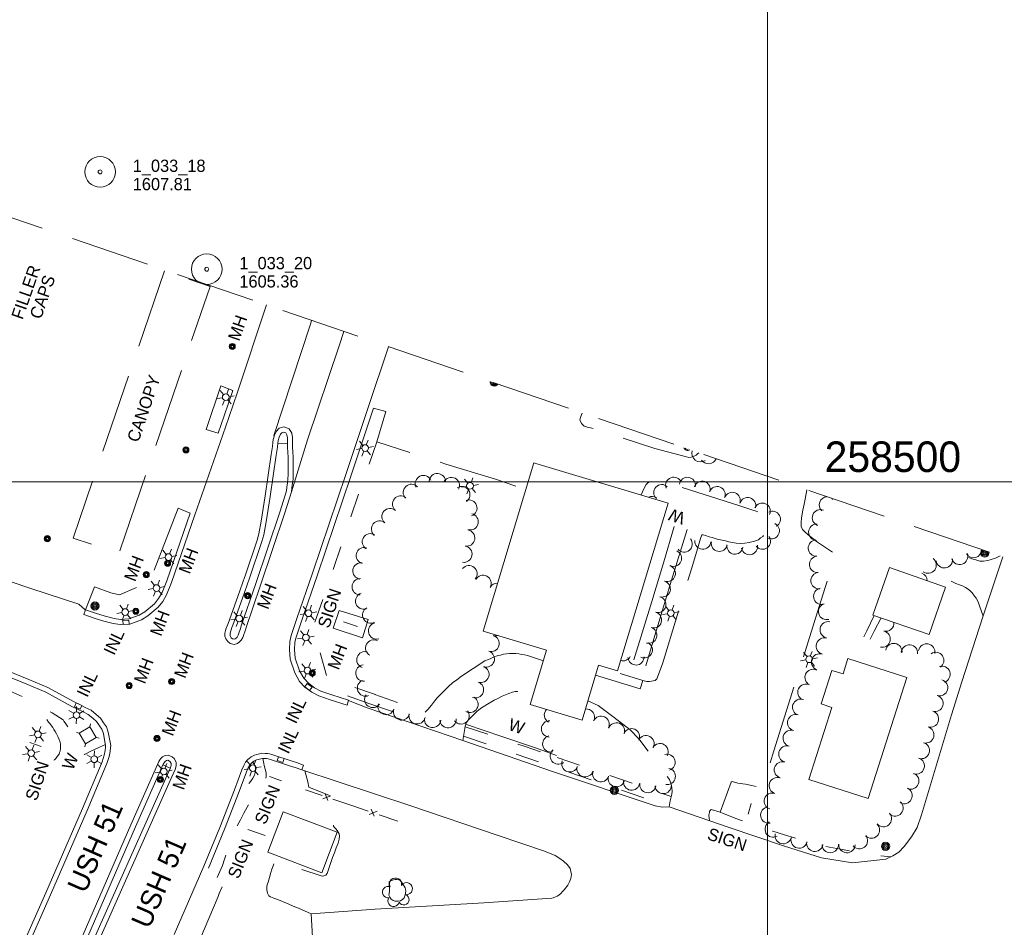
# Model space of a CAD drawing. Header units: feet. Extents: x 189601 to 191909, y 257500 to 259409.
# Tile 4 of 7: x 190633 to 191116, y 258281 to 258727. Entities that reach past the tile are written whole.
import ezdxf
from ezdxf.enums import TextEntityAlignment as Align

# ---------------------------------------------------------------- set-up
doc = ezdxf.new("R2010")
doc.units = ezdxf.units.FT
doc.header["$MEASUREMENT"] = 0
for name, pattern in [('DGN Style 3', [54.555911, 38.968508, -15.587403]), ('DGN Style 4', [62.388581, 31.174806, -15.587403, 0.038969, -15.587403]), ('DGN Style 5', [27.277956, 11.690552, -15.587403])]:
    doc.linetypes.add(name, pattern=pattern)
for name, color, linetype, lineweight in [('E_BLD_Name', 221, 'Continuous', 0), ('E_DRN_Grate', 151, 'Continuous', 0), ('E_DWY', 73, 'DGN Style 3', 0), ('E_LAND_Vegetation', 21, 'Continuous', 0), ('E_MAP_GridLines', 251, 'Continuous', 0), ('E_MAP_Limits', 21, 'DGN Style 3', 0), ('E_MAP_PassPoints', 40, 'Continuous', 0), ('E_MISCPROP', 40, 'Continuous', 0), ('E_MISCPROP_HvyDash', 54, 'DGN Style 3', 13), ('E_MISCPROP_HvyLine', 54, 'Continuous', 13), ('E_MISCPROP_Railing', 40, 'Continuous', 0), ('E_PATH_Sidewalk', 73, 'DGN Style 5', 0), ('E_RDWY', 40, 'Continuous', 13), ('E_RDWY_Name', 221, 'Continuous', 0), ('E_UTL_AboveGroundPipe', 40, 'DGN Style 4', 0)]:
    doc.layers.add(name, color=color, linetype=linetype, lineweight=lineweight)
doc.styles.add('Style-IGR_FONT_0', font='IGR_FONT_0.shx')
doc.styles.add('Style-IGR_FONT_1', font='IGR_FONT_1.shx')

# ---------------------------------------------------------------- blocks, each defined once
blk = doc.blocks.new('PP')
at = {"layer": 'E_MAP_PassPoints', "color": 40, "linetype": 'Continuous', "lineweight": 0}
for radius in [7.5, 0.96]:
    blk.add_circle((0, 0), radius, dxfattribs=at)
blk = doc.blocks.new('CANOPY')
at = {"layer": 'E_BLD_Name', "style": 'Style-IGR_FONT_0'}
blk.add_text('CANOPY', height=6, rotation=0.0001, dxfattribs=at).set_placement((2.65, -3.19))
blk = doc.blocks.new('MHO_1')
at = {"layer": 'E_DRN_Grate', "color": 20, "linetype": 'Continuous', "lineweight": 0}
for centre, radius in [((0.06, 0.01), 1.5), ((0.07, 0.01), 1.22), ((0.06, 0), 0.968), ((0.03, -0.01), 0.605)]:
    blk.add_circle(centre, radius, dxfattribs=at)
blk = doc.blocks.new('WAL_1')
at = {"layer": 'E_MISCPROP_Railing', "color": 40, "linetype": 'Continuous', "lineweight": 0, "style": 'Style-IGR_FONT_0'}
blk.add_text('W', height=6, rotation=0.0001, dxfattribs=at).set_placement((-2.27, -0.34), align=Align.MIDDLE_LEFT)
blk = doc.blocks.new('PED')
at = {"layer": 'E_UTL_AboveGroundPipe', "color": 101, "linetype": 'Continuous', "lineweight": 13}
for p, q in [((-3.12, 2.9), (-4.18, 3.96)), ((2.88, 2.9), (3.94, 3.96)), ((-4.18, -4.16), (-3.12, -3.1)), ((3.95, -4.16), (2.89, -3.1))]:
    blk.add_line(p, q, dxfattribs=at)
at = {"layer": 'E_UTL_AboveGroundPipe', "color": 101, "linetype": 'Continuous', "lineweight": 13, "flags": 128}
blk.add_lwpolyline([(-3.12, -3.1), (2.89, -3.1), (2.88, 2.9), (-3.12, 2.9)], close=True, dxfattribs=at)
blk = doc.blocks.new('POLE')
at = {"layer": 'E_MISCPROP', "color": 20, "linetype": 'Continuous', "lineweight": 0}
for centre, radius in [((-0.01, 0.02), 2.02), ((-0.01, 0.03), 1.52), ((0, -0.01), 1.01), ((0, 0), 0.502)]:
    blk.add_circle(centre, radius, dxfattribs=at)
blk = doc.blocks.new('LTP')
at = {"layer": 'E_MISCPROP', "color": 20, "linetype": 'Continuous', "lineweight": 0}
for p, q in [((-1.64, 0.07), (-4.24, 0.14)), ((-0.8, 1.43), (-2, 3.73)), ((0.9, 1.42), (2.27, 3.65)), ((-0.88, -1.42), (-2.24, -3.61)), ((0.76, -1.47), (2, -3.65)), ((1.64, -0.02), (4.16, -0.09))]:
    blk.add_line(p, q, dxfattribs=at)
blk.add_circle((0, 0), 1.64, dxfattribs=at)
blk = doc.blocks.new('MHO_2')
at = {"layer": 'E_DRN_Grate', "color": 20, "linetype": 'Continuous', "lineweight": 0}
for centre, radius in [((0.06, 0.01), 1.5), ((0.07, 0.01), 1.22), ((0.06, 0), 0.968), ((0.03, -0.01), 0.605)]:
    blk.add_circle(centre, radius, dxfattribs=at)
blk = doc.blocks.new('FILLER')
at = {"layer": 'E_DRN_Grate', "color": 20, "linetype": 'Continuous', "lineweight": 0, "style": 'Style-IGR_FONT_0'}
for s, p in [('FILLER', (-0.49, 4.42)), ('CAPS', (-0.05, -4.02))]:
    blk.add_text(s, height=6, rotation=0.0001, dxfattribs=at).set_placement(p, align=Align.MIDDLE_CENTER)
blk = doc.blocks.new('INLT')
at = {"layer": 'E_MISCPROP_Railing', "color": 40, "linetype": 'Continuous', "lineweight": 0, "flags": 128}
blk.add_lwpolyline([(3, -2), (3, 0), (0, 0), (0, -2), (3, -2)], dxfattribs=at)
blk = doc.blocks.new('INL_1')
at = {"layer": 'E_MISCPROP_Railing', "color": 40, "linetype": 'Continuous', "lineweight": 0, "style": 'Style-IGR_FONT_0'}
blk.add_text('INL', height=6, rotation=360, dxfattribs=at).set_placement((-5.74, -3.01))
blk = doc.blocks.new('WAL_3')
at = {"layer": 'E_MISCPROP_Railing', "color": 40, "linetype": 'Continuous', "lineweight": 0, "style": 'Style-IGR_FONT_0'}
blk.add_text('W', height=6, rotation=359.9999, dxfattribs=at).set_placement((-2.27, -0.34), align=Align.MIDDLE_LEFT)
blk = doc.blocks.new('SIGN_1')
at = {"layer": 'E_MISCPROP', "color": 20, "linetype": 'Continuous', "lineweight": 0, "style": 'Style-IGR_FONT_0'}
blk.add_text('SIGN', height=6, rotation=359.9999, dxfattribs=at).set_placement((-9.61, -0.01), align=Align.MIDDLE_LEFT)
blk = doc.blocks.new('SIGN_3')
at = {"layer": 'E_MISCPROP', "color": 20, "linetype": 'Continuous', "lineweight": 0, "style": 'Style-IGR_FONT_0'}
blk.add_text('SIGN', height=6, rotation=0.0001, dxfattribs=at).set_placement((-9.6, -0.01), align=Align.MIDDLE_LEFT)
blk = doc.blocks.new('TREE_3')
at = {"layer": 'E_LAND_Vegetation', "color": 93, "linetype": 'Continuous', "lineweight": 0}
for centre, radius, start, end in [((-1.47, 4.28), 2.78, 1.3947, 209.1676), ((3.57, 2.42), 2.97, 278.4238, 139.6576), ((-4.47, 0.2), 2.78, 78.0717, 279.0827), ((-2.01, -4.2), 2.61, 140.7798, 358.7124), ((3.46, -3.43), 2.97, 196.0746, 79.0479)]:
    blk.add_arc(centre, radius, start, end, dxfattribs=at)
blk = doc.blocks.new('LTP_3')
at = {"layer": 'E_MISCPROP', "color": 20, "linetype": 'Continuous', "lineweight": 0}
for p, q in [((-1.64, 0.07), (-4.24, 0.14)), ((-0.8, 1.43), (-2, 3.73)), ((0.9, 1.42), (2.27, 3.65)), ((-0.88, -1.42), (-2.24, -3.61)), ((0.76, -1.47), (2, -3.65)), ((1.64, -0.02), (4.16, -0.09))]:
    blk.add_line(p, q, dxfattribs=at)
blk.add_circle((0, 0), 1.64, dxfattribs=at)
blk = doc.blocks.new('SIGN_5')
at = {"layer": 'E_MISCPROP', "color": 20, "linetype": 'Continuous', "lineweight": 0, "style": 'Style-IGR_FONT_0'}
blk.add_text('SIGN', height=6, rotation=0.0001, dxfattribs=at).set_placement((-9.6, -0.01), align=Align.MIDDLE_LEFT)
blk = doc.blocks.new('LTP_4')
at = {"layer": 'E_MISCPROP', "color": 20, "linetype": 'Continuous', "lineweight": 0}
for p, q in [((-1.64, 0.07), (-4.24, 0.14)), ((-0.8, 1.43), (-2, 3.73)), ((0.9, 1.42), (2.27, 3.65)), ((-0.88, -1.42), (-2.24, -3.61)), ((0.76, -1.47), (2, -3.65)), ((1.64, -0.02), (4.16, -0.09))]:
    blk.add_line(p, q, dxfattribs=at)
blk.add_circle((0, 0), 1.64, dxfattribs=at)

msp = doc.modelspace()

# ---------------------------------------------------------------- linework, layer by layer
at = {"layer": 'E_DWY', "color": 51, "linetype": 'DGN Style 3', "lineweight": 0, "flags": 128}
for points in [[(190737.66, 258544.68), (190731.89, 258546.96), (190724.67, 258525.58), (190730.53, 258523.87)], [(190806.66, 258536.04), (190812.84, 258534.4), (190808.3, 258519.59), (190842.24, 258508.64), (190866.5, 258501.3), (190881.35, 258496.13)], [(190966.26, 258514.12), (190965.72, 258513.61), (190964.95, 258513.07), (190964.3, 258512.67), (190963.35, 258512.28), (190962.5, 258512.04), (190961.35, 258511.94), (190960.21, 258512.18), (190944.66, 258516.26), (190917.88, 258525.09), (190913.11, 258526.41), (190911.57, 258526.82), (190910.85, 258527), (190909.98, 258527.27), (190908.7, 258528.59), (190908, 258530.39), (190908.49, 258532.03), (190909.13, 258533.68)], [(190965.67, 258466.99), (190967.17, 258472.16), (190967.77, 258473.94), (190968.36, 258473.89), (190969.52, 258473.56), (190971.29, 258473), (190972.79, 258472.54), (190975.21, 258471.84), (190977.67, 258471.3), (190979.35, 258470.89), (190980.94, 258470.51), (190982.62, 258470.09), (190984.63, 258469.8), (190986.79, 258469.68), (190988.86, 258469.83), (190990.94, 258470.17), (190992.33, 258470.46), (190993.63, 258470.79), (190995.49, 258471.53), (190996.62, 258472.38), (190997.62, 258473.17), (190998.67, 258474.19), (190999.48, 258475.13), (191000.3, 258476.57), (191000.84, 258478.24), (191000.89, 258479.43), (191000.81, 258480.16), (191000.42, 258481.65), (190999.69, 258482.96), (190998.62, 258483.87), (190996.41, 258484.79), (190994.45, 258485.48), (190991.81, 258486.27), (190986.43, 258488.19), (190950.42, 258499.7), (190949.69, 258499.74), (190948.43, 258499.87), (190946.96, 258500.01), (190945.77, 258500.17), (190943.8, 258500.17), (190942.41, 258500), (190942.06, 258499.89), (190941.31, 258499.48), (190940.51, 258498.68), (190939.61, 258497.18), (190938.66, 258495.06), (190938.05, 258493.47)], [(190971.59, 258333.55), (190971.26, 258336.29), (190971.31, 258336.98), (190971.45, 258337.61), (190971.61, 258338.09), (190971.87, 258338.65), (190972.31, 258339.06), (190976.81, 258337.72), (190982.08, 258352.59), (190982.58, 258352.88), (190985.44, 258352.1), (190989.15, 258351.48), (190992.93, 258350.79), (190995.12, 258350.31), (190996.07, 258350.14), (190996.93, 258349.92), (190997.32, 258350.04), (190997.75, 258350.41), (190998.08, 258351.24), (191003.07, 258367.94), (191017, 258412.04), (191025.34, 258438.68), (191033.39, 258464.34), (191024.42, 258470.29), (191019.85, 258473.89), (191017.89, 258475.67), (191017.07, 258476.56), (191016.51, 258478.06), (191016.47, 258479.99), (191016.72, 258482.25), (191017.31, 258485.94), (191017.9, 258489.04), (191018.37, 258491.43), (191018.93, 258494.25), (191019.22, 258496)], [(190716.77, 258484.59), (190710.86, 258486.95), (190698.46, 258454.74), (190694.25, 258456.29), (190691.18, 258448.42), (190682.17, 258444.52), (190677.94, 258445.51), (190669.96, 258448.38), (190665.4, 258437.12)], [(190942.05, 258401.92), (190944.8, 258402.46), (190945.67, 258403.27), (190948.5, 258410.55), (190955.84, 258434.73), (190962.87, 258457.65), (190965.67, 258466.99)], [(191114.06, 258463.53), (191111.84, 258462.53), (191109.71, 258461.84), (191108.02, 258461.24), (191105.97, 258460.92), (191104.2, 258461.05), (191102.17, 258461.65), (191100.15, 258462.16), (191098.66, 258462.71)], [(191105.7, 258433.98), (191104.02, 258439.09), (191103.37, 258440.99), (191102.34, 258442.82), (191101.56, 258443.87), (191100.42, 258445.49), (191099.46, 258446.48), (191098.35, 258447.26), (191097.02, 258448.12), (191095.59, 258448.81), (191094.13, 258449.42), (191092.38, 258450.02), (191090.1, 258451.21)], [(190890.07, 258412.09), (190882.2, 258414.67), (190880.77, 258414.94), (190879.53, 258415.25), (190878.07, 258415.51), (190876.6, 258415.61), (190875.15, 258415.66), (190873.51, 258415.61), (190872.01, 258415.51), (190870.55, 258415.28), (190869.1, 258414.89), (190867.4, 258414.48), (190865.51, 258413.91), (190864.22, 258413.28), (190863.21, 258412.72), (190861.26, 258412.08)], [(190861.29, 258412.09), (190849.83, 258404.59), (190847.57, 258402.79), (190845.51, 258401.26), (190843.44, 258399.53), (190841.86, 258397.91), (190839.9, 258395.9), (190837.97, 258393.95), (190836.67, 258392.34), (190835.17, 258390.3), (190833.33, 258388.26), (190831.63, 258386.4), (190830.48, 258385.19), (190829.55, 258384.32), (190825.27, 258381.66)], [(190915.6, 258404.97), (190937.49, 258398.35), (190938.91, 258402.36), (190940.76, 258401.98), (190942.08, 258401.92)], [(190850.54, 258373), (190851.47, 258378.93), (190851.67, 258379.95), (190851.99, 258380.96), (190852.41, 258381.76), (190853.22, 258382.89), (190854.33, 258384.14), (190855.92, 258385.77), (190857.31, 258387.09), (190858.45, 258388.07), (190859.68, 258389), (190863.43, 258391.37), (190865.88, 258392.72), (190867.65, 258393.51), (190869.84, 258394.71), (190871.4, 258395.38), (190873.17, 258396.09), (190874.97, 258396.71), (190876.21, 258396.99), (190877.3, 258396.94), (190879.26, 258396.45), (190881.49, 258395.85), (190883.01, 258395.39), (190884.91, 258394.92)], [(190911.86, 258392.51), (190916.97, 258390.17), (190924.79, 258384.28), (190932.55, 258378.24), (190936.92, 258373.71), (190951.94, 258353.88), (190952.6, 258352.07), (190952.92, 258350.72), (190953.11, 258349.66), (190953.17, 258348.16), (190952.98, 258346.61), (190952.68, 258345.38), (190952.43, 258344.02), (190952.28, 258343.35), (190951.79, 258340.36)], [(190776.14, 258287.9), (190769.87, 258290.73), (190767.37, 258291.73), (190764.87, 258292.84), (190762.13, 258293.93), (190760.08, 258294.79), (190757.91, 258295.58), (190756.23, 258296.3), (190755.43, 258296.73), (190754.67, 258298.02), (190754.36, 258299.63), (190754.47, 258301.44), (190754.77, 258302.63), (190755.03, 258303.4), (190755.73, 258305.7), (190756.33, 258308.16), (190756.89, 258309.76), (190757.56, 258311.47), (190758.04, 258312.84), (190758.52, 258314.04), (190781.1, 258306.49), (190781.92, 258306.4), (190783.43, 258306.85), (190784.05, 258307.76), (190784.7, 258309.65), (190785.37, 258311.69), (190785.82, 258313.09), (190786.63, 258315.61), (190787.53, 258317.84), (190788.48, 258320.29), (190789.33, 258322.6), (190789.87, 258324.62), (190790.02, 258326.02), (190789.83, 258327.15), (190788.97, 258328.83), (190788.22, 258329.68), (190787.55, 258330.29), (190787.16, 258330.95), (190787.16, 258332.89), (190787.35, 258334.72), (190787.42, 258335.15), (190787.59, 258338.34), (190787.58, 258340.29), (190787.51, 258342.24), (190787.42, 258343.53), (190786.74, 258344.97), (190785.46, 258345.8), (190775.03, 258349.99), (190774.55, 258352.61), (190773.06, 258358.14)], [(190711.24, 258276.68), (190716.2, 258275.06), (190718.25, 258274.56), (190719.13, 258274.33), (190719.97, 258274.3), (190720.86, 258274.71), (190721.65, 258275.68), (190722.43, 258277.18), (190723.64, 258280.18), (190730.47, 258296.46), (190731.03, 258297.86), (190732.5, 258301.26), (190732.6, 258302.49), (190732.29, 258303.52), (190731.61, 258304.24), (190730.99, 258304.76), (190730.43, 258305.28), (190725.78, 258310.33)], [(190822.33, 258300.59), (190821.19, 258302.68), (190820.53, 258303.36), (190819.77, 258304.25), (190819.15, 258304.58), (190818.23, 258304.78), (190817.33, 258304.75), (190816.58, 258304.6), (190815.52, 258304.33), (190814.83, 258303.92), (190814.47, 258303.6), (190814.51, 258298.88)], [(190814.51, 258298.88), (190814.32, 258297.09), (190814.73, 258296.04), (190815.45, 258295.1), (190816.35, 258294.47), (190817.42, 258294.15), (190818.75, 258294.04), (190820.01, 258294.33), (190821.16, 258295.16), (190821.81, 258295.82), (190822.34, 258297.28), (190822.55, 258298.98), (190822.48, 258300.07), (190822.33, 258300.59)]]:
    msp.add_lwpolyline(points, dxfattribs=at)
at = {"layer": 'E_LAND_Vegetation', "color": 93, "linetype": 'Continuous', "lineweight": 0}
for centre, radius, start, end in [((190967.07, 258513.9), 4.17, 161.8707, 303.3092), ((190971.06, 258512.99), 4.17, 214.6284, 334.4425), ((190831.2, 258499.05), 4.02, 24.6508, 204.6355), ((190838.02, 258499.99), 4.02, 356.5943, 176.579), ((190844.88, 258498.08), 4.02, 332.8143, 152.7989), ((190953.97, 258498.25), 3.95, 21.2111, 201.1957), ((190960.71, 258498.2), 3.95, 352.5979, 172.5826), ((190825.32, 258494.73), 4.02, 43.2202, 223.2049), ((190850.03, 258493.62), 4.02, 303.8211, 123.8058), ((190948.13, 258494.63), 3.95, 47.3599, 227.3446), ((190967.94, 258496.28), 3.95, 341.4378, 161.4225), ((190975.28, 258493.66), 3.95, 338.653, 158.6377), ((190820.08, 258489.02), 4.02, 50.2419, 230.2266), ((190943.49, 258488.84), 3.95, 59.8854, 116.5872), ((190982.66, 258490.82), 3.95, 339.1517, 159.1364), ((190990.29, 258488.29), 3.95, 343.1631, 163.1477), ((191029.35, 258488.61), 4.02, 93.7991, 226.4922), ((190853.51, 258487.02), 4.02, 289.6424, 109.6271), ((190997.4, 258485.56), 3.95, 335.4728, 155.4575), ((191035.05, 258493.75), 4.02, 209.4164, 217.2712), ((191029.35, 258488.61), 4.02, 46.5076, 48.4056), ((190814.89, 258482.85), 4.02, 49.4436, 229.4283), ((190854.09, 258480.31), 4.02, 257.5126, 77.4973), ((191002.4, 258481.62), 3.95, 297.8003, 117.785), ((191025.96, 258482.27), 4.02, 68.427, 248.4117), ((190809.71, 258476.74), 4.02, 50.0202, 230.0049), ((191001.88, 258475.89), 3.95, 244.7557, 64.7404), ((191024.16, 258475.18), 4.02, 87.5177, 267.5024), ((190805.23, 258470.5), 4.02, 58.8859, 238.8706), ((190852.4, 258472.35), 4.02, 260.5743, 80.559), ((190997.52, 258470.76), 3.95, 216.7512, 36.7359), ((190851.07, 258464.43), 4.02, 260.3765, 80.3612), ((190959.14, 258469.35), 3.95, 219.799, 39.7836), ((190968.27, 258470.83), 3.95, 175.7803, 355.765), ((190976.35, 258469.69), 3.95, 168.2601, 348.2448), ((190984, 258468.36), 3.95, 171.7536, 351.7383), ((190991.14, 258468.12), 3.95, 191.4673, 11.452), ((191023.98, 258467.37), 4.02, 93.4482, 273.4329), ((190802.24, 258463.73), 4.02, 74.2128, 254.1975), ((190953.92, 258462.39), 3.95, 246.0108, 65.9955), ((191024.53, 258459.41), 4.02, 95.0393, 275.024), ((191094.18, 258463.36), 4.04, 198.8973, 18.882), ((191101.03, 258466.71), 4.04, 210.9265, 358.5205), ((190800.59, 258456.15), 4.02, 81.3295, 261.3142), ((190853.54, 258454.82), 4.02, 320.6267, 140.6114), ((190950.85, 258454.91), 3.95, 251.502, 71.4866), ((191078.74, 258459.05), 4.04, 233.3615, 53.3462), ((191086.72, 258461.67), 4.04, 187.544, 7.5286), ((190860.48, 258450.06), 4.02, 332.1766, 152.1613), ((191025.23, 258451.41), 4.02, 95.0393, 275.024), ((191074.3, 258451.32), 4.04, 0.965, 69.7793), ((190800.24, 258448.4), 4.02, 88.5836, 268.5683), ((190867.43, 258446.14), 4.02, 88.4285, 151.0806), ((190948.39, 258447.33), 3.95, 253.4909, 73.4756), ((190801.92, 258441.4), 4.02, 108.6837, 288.6683), ((191026.57, 258443.71), 4.02, 101.0436, 281.0283), ((190946.22, 258439.66), 3.95, 255.5211, 75.5058), ((191028.96, 258436.28), 4.02, 106.9402, 286.9249), ((190805.33, 258434.54), 4.02, 118.4211, 298.4058), ((190944.1, 258432.14), 3.95, 253.5573, 73.542), ((190808.26, 258426.75), 4.02, 104.885, 284.8697), ((191029.75, 258427.29), 4.02, 78.6185, 258.6032), ((191058.01, 258430.6), 4.02, 256.2681, 4.8298), ((190864.38, 258420.59), 4.02, 253.3132, 73.2978), ((190866.61, 258428.28), 4.02, 254.0102, 287.1966), ((190941.79, 258424.6), 3.95, 253.1998, 73.1844), ((191056.2, 258422.72), 4.02, 257.6805, 77.6652), ((190806.85, 258418.35), 4.02, 62.4943, 242.479), ((190939.6, 258417.42), 3.95, 242.5764, 62.5611), ((191027.88, 258419.31), 4.02, 74.015, 253.9997), ((191061.94, 258416.6), 4.02, 350.6521, 170.6368), ((191069.61, 258415.88), 4.02, 354.3004, 174.285), ((191078.05, 258416.42), 4.02, 348.8028, 168.7875), ((190802.5, 258412.56), 4.02, 71.233, 251.2177), ((190862.03, 258412.99), 4.02, 251.1214, 71.1061), ((191025.5, 258411.53), 4.02, 71.3211, 251.3058), ((191082.48, 258412.22), 4.02, 304.359, 124.3437), ((190802.03, 258406.05), 4.02, 94.8123, 274.797), ((190929.08, 258415.99), 3.95, 253.8602, 332.5346), ((190935.49, 258413.93), 3.95, 182.1239, 2.1085), ((190859.42, 258405.42), 4.02, 250.45, 70.4347), ((191022.34, 258403.9), 4.02, 65.0788, 245.0635), ((191085.53, 258405.46), 4.02, 288.4426, 108.4273), ((190802.83, 258398.73), 4.02, 112.156, 292.1407), ((190856.7, 258397.89), 4.02, 249.7168, 69.7015), ((191018.81, 258396.66), 4.02, 64.3103, 244.295), ((191084.43, 258398.88), 4.02, 253.8408, 73.8255), ((190806.4, 258393.14), 4.02, 145.7032, 325.6879), ((190812.93, 258389.64), 4.02, 161.4089, 341.3936), ((190854.01, 258390.71), 4.02, 239.9532, 59.9379), ((191016.27, 258389.29), 4.02, 70.952, 250.9367), ((191082.11, 258391.16), 4.02, 254.3968, 74.3815), ((190820.52, 258387.02), 4.02, 161.5406, 341.5253), ((190828.11, 258385.1), 4.02, 166.7259, 346.7106), ((190849.69, 258385.06), 4.02, 218.347, 38.3317), ((190894.5, 258385.44), 4.01, 136.1508, 239.9962), ((190911.12, 258384.45), 4.01, 332.9534, 96.9942), ((191013.79, 258381.73), 4.02, 73.0555, 253.0402), ((191079.91, 258383.49), 4.02, 252.8515, 72.8362), ((190835.7, 258383.34), 4.02, 173.433, 353.4176), ((190843.26, 258383.22), 4.02, 185.5417, 5.5264), ((190893.08, 258378.64), 4.01, 87.287, 267.2717), ((190918.38, 258380.89), 4.01, 334.5676, 154.5523), ((190925.9, 258377.65), 4.01, 339.2555, 159.2402), ((190933.26, 258374.81), 4.01, 335.4363, 155.421), ((191011.6, 258374.07), 4.02, 74.8978, 254.8825), ((191077.61, 258375.74), 4.02, 254.2404, 74.2251), ((190893.68, 258371.3), 4.01, 103.3215, 283.3062), ((190940.41, 258371.38), 4.01, 333.0104, 152.995), ((190947.26, 258367.47), 4.01, 329.2548, 149.2395), ((191075.39, 258368.05), 4.02, 253.3799, 73.3646), ((190897.38, 258365.31), 4.01, 128.4665, 308.4512), ((191009.48, 258366.3), 4.02, 74.5741, 254.5588), ((190903.03, 258361.54), 4.01, 159.0504, 339.0351), ((190950.71, 258362.25), 4.01, 286.5779, 106.5625), ((191007.31, 258358.56), 4.02, 74.3182, 254.3028), ((191072.93, 258360.49), 4.02, 251.0442, 71.0289), ((190910.53, 258359.1), 4.01, 162.7966, 342.7813), ((190918.21, 258356.63), 4.01, 161.4688, 341.4534), ((190950.82, 258355.36), 4.01, 258.6977, 78.6824), ((191070.24, 258353.08), 4.02, 247.1862, 67.1708), ((190925.81, 258354.2), 4.01, 162.7266, 342.7113), ((190933.33, 258352.61), 4.01, 171.8176, 351.8023), ((190941.31, 258351.35), 4.01, 170.203, 350.1877), ((191004.85, 258350.81), 4.02, 71.8184, 251.803), ((190948.83, 258350.88), 4.01, 183.0234, 3.0081), ((191002.36, 258343.18), 4.02, 72.0496, 252.0343), ((191066.92, 258345.91), 4.02, 243.5645, 63.5492), ((191062.51, 258339.87), 4.02, 229.769, 49.7537), ((191000.62, 258336.38), 4.02, 99.5201, 279.5048), ((191002.77, 258329.47), 4.02, 118.4971, 298.4818), ((191056.82, 258334.64), 4.02, 221.2441, 41.2288), ((191050.94, 258329.01), 4.02, 224.1811, 44.1658), ((191007.72, 258326.29), 4.02, 166.6545, 346.6391), ((191015.49, 258324.11), 4.02, 165.7209, 345.7055), ((191023.17, 258322.51), 4.02, 170.6713, 350.656), ((191045.08, 258323.79), 4.02, 219.382, 39.3667), ((191030.76, 258321.9), 4.02, 181.8581, 1.8428), ((191038.96, 258321.88), 4.02, 177.4601, 357.4448)]:
    msp.add_arc(centre, radius, start, end, dxfattribs=at)
at = {"layer": 'E_MAP_GridLines', "color": 161, "linetype": 'Continuous', "lineweight": 0}
for p, q in [((191000, 257500), (191000, 259000)), ((190000, 258500), (191500, 258500))]:
    msp.add_line(p, q, dxfattribs=at)
at = {"layer": 'E_MAP_Limits', "color": 73, "linetype": 'DGN Style 3', "lineweight": 0, "flags": 128}
msp.add_lwpolyline([(190400.94, 258707.65), (191426.21, 258356.67)], dxfattribs=at)
at = {"layer": 'E_MISCPROP', "color": 20, "linetype": 'Continuous', "lineweight": 0}
for p, q in [((190798.87, 258428.99), (190791.95, 258431.15)), ((190643.7, 258370.02), (190638.22, 258371.94)), ((190761.56, 258353.16), (190755.76, 258355.31)), ((190990.43, 258336.81), (190991.94, 258342.1)), ((190753.53, 258326.34), (190745.1, 258329.24))]:
    msp.add_line(p, q, dxfattribs=at)
for centre, radius in [((191106.57, 258464.97), 1.01), ((191106.56, 258464.98), 0.502)]:
    msp.add_circle(centre, radius, dxfattribs=at)
for centre, radius, start, end in [((190865.95, 258548.88), 2.02, 172.4643, 329.7405), ((190865.94, 258548.88), 1.52, 176.1679, 326.0368), ((190865.98, 258548.88), 1.01, 184.5237, 317.681), ((190865.97, 258548.88), 0.502, 214.7805, 287.4242), ((190960.8, 258517.35), 2.02, 200.651, 301.5538), ((190960.78, 258517.35), 1.52, 218.7036, 283.5012), ((191106.54, 258464.98), 2.02, 129.244, 12.9608), ((191106.53, 258464.98), 1.52, 116.4019, 25.8028)]:
    msp.add_arc(centre, radius, start, end, dxfattribs=at)
at = {"layer": 'E_MISCPROP_HvyDash', "color": 241, "linetype": 'DGN Style 3', "lineweight": 13, "flags": 128}
msp.add_lwpolyline([(190704.19, 258603.46), (190659.44, 258472.32), (190681.81, 258464.69), (190726.57, 258595.82)], close=True, dxfattribs=at)
at = {"layer": 'E_MISCPROP_HvyLine', "color": 241, "linetype": 'Continuous', "lineweight": 13, "flags": 128}
for points in [[(190886.36, 258508.99), (190951.21, 258489.52), (190926.45, 258407.08), (190917.08, 258409.89), (190909, 258383), (190883.62, 258390.62), (190891.63, 258417.28), (190860.48, 258426.64), (190885.31, 258509.31)], [(191087.33, 258448.26), (191059.79, 258457.84), (191051.68, 258434.53), (191079.22, 258424.95)], [(191068.38, 258403.85), (191049.31, 258344.53), (191020.24, 258353.87), (191031.6, 258389.21), (191026.23, 258390.93), (191031.51, 258407.37), (191037.01, 258405.61), (191039.44, 258413.15)], [(190762.45, 258338.03), (190788.95, 258327.92), (190781.37, 258308.07), (190754.88, 258318.19)]]:
    msp.add_lwpolyline(points, close=True, dxfattribs=at)
at = {"layer": 'E_MISCPROP_Railing', "color": 40, "linetype": 'Continuous', "lineweight": 0}
for p, q in [((190781.96, 258344.29), (190785.87, 258345.89)), ((190782.99, 258346.87), (190784.39, 258343.53)), ((190804.59, 258336.62), (190808.51, 258338.22)), ((190805.62, 258339.2), (190807.02, 258335.86))]:
    msp.add_line(p, q, dxfattribs=at)
at = {"layer": 'E_MISCPROP_Railing', "color": 40, "linetype": 'Continuous', "lineweight": 13, "flags": 128}
for points in [[(190954.26, 258478.07), (190949.13, 258460.66), (190943.21, 258441.19), (190934.49, 258412.5)], [(190960.55, 258476.5), (190952.85, 258451.71), (190944.26, 258422.84), (190940.34, 258409.67)], [(190801.34, 258423.36), (190787.01, 258428.16), (190789.96, 258436.77)], [(190789.96, 258436.77), (190804.07, 258432.33), (190801.34, 258423.36)], [(190646.56, 258383.24), (190647.35, 258382.01), (190647.92, 258381.27), (190648.75, 258380.2), (190649.39, 258379.3), (190650.02, 258378.37), (190650.62, 258377.32), (190651.24, 258376.22), (190651.92, 258374.88), (190652.63, 258373.42), (190653.05, 258372.08), (190653.19, 258371.18), (190653.28, 258369.93), (190653.21, 258369.03), (190652.97, 258367.76), (190652.76, 258367.03), (190652.49, 258366.33), (190651.63, 258365.11), (190650.92, 258364.19), (190650.23, 258363.5), (190649.95, 258363.25)], [(190852.42, 258380.88), (190869.71, 258374.99), (190886.2, 258369.31), (190896.46, 258365.57)]]:
    msp.add_lwpolyline(points, dxfattribs=at)
at = {"layer": 'E_MISCPROP_Railing', "color": 40, "linetype": 'Continuous', "lineweight": 0, "flags": 128}
for points in [[(190773.4, 258348.76), (190781.49, 258346.02)], [(190786.84, 258344.21), (190796.04, 258341.09)], [(190796.04, 258341.09), (190804.13, 258338.35)], [(190809.48, 258336.54), (190818.68, 258333.42)]]:
    msp.add_lwpolyline(points, dxfattribs=at)
at = {"layer": 'E_PATH_Sidewalk', "color": 51, "linetype": 'DGN Style 5', "lineweight": 0, "flags": 128}
for points in [[(190759.86, 258518.94), (190764.52, 258518.64)], [(190808.3, 258519.59), (190803.7, 258505.93), (190800.03, 258495.78), (190787.32, 258457.87), (190784.05, 258448.42), (190777.21, 258428.85), (190779.81, 258418.5), (190783.96, 258403.72), (190793.82, 258400.22), (190807.63, 258395.51)], [(191052.23, 258434.34), (191048.71, 258426.85), (191041.35, 258412.54)], [(191055.69, 258433.14), (191052.23, 258426.71), (191047.75, 258417.66), (191044.68, 258411.47)], [(190675.23, 258370.95), (190672.42, 258369.73), (190667.74, 258367.58), (190665.67, 258366.41), (190665.29, 258366.22), (190665.04, 258366.02), (190663.93, 258367.86), (190661.96, 258371.65), (190659.5, 258375.8), (190656.86, 258379.63), (190655.48, 258381.58), (190654.92, 258382.53), (190654.74, 258382.82), (190654.59, 258383.03), (190649.15, 258386.48), (190642.02, 258390.69), (190637.09, 258393.28), (190628.45, 258397.18), (190619.1, 258401.21), (190610.45, 258405.09), (190604.33, 258407.97), (190593.06, 258411.91), (190591.97, 258408.71), (190589.85, 258402.84), (190588.22, 258397.63), (190588.17, 258397.48), (190592.12, 258396.05), (190596.17, 258394.72), (190598.13, 258394.08), (190601.36, 258392.92), (190598.45, 258384.98), (190597.39, 258381.99), (190594.21, 258372.14), (190588.98, 258374.16), (190580.9, 258376.8), (190579.47, 258369.62), (190577.01, 258362.23), (190574.21, 258354.33), (190572.21, 258348.46), (190566.81, 258332.39), (190551.92, 258337.57), (190537.21, 258342.9), (190527, 258346.51), (190521.61, 258346.13), (190514.3, 258345.3), (190502.15, 258349.76), (190480.04, 258357.41), (190464.1, 258362.87), (190461.26, 258355.85), (190460.74, 258354.11)], [(190938.91, 258402.36), (190916.84, 258409.11)], [(190804.95, 258391.02), (190789.48, 258396.43), (190784.87, 258397.97), (190784.1, 258396.04)], [(190807.43, 258395.58), (190831.96, 258386.76)], [(190804.95, 258391.02), (190827.62, 258383.12)], [(190851.63, 258379.7), (190881.18, 258370.02), (190896.77, 258364.63)], [(190850.86, 258375.03), (190951.82, 258340.55)], [(190730, 258305.75), (190732.61, 258311.54), (190733.67, 258314.67), (190735.15, 258319.36), (190738.6, 258328.07), (190739.9, 258331.04), (190741.45, 258334.09), (190743.2, 258337.33), (190744.84, 258340.29), (190745.92, 258342.22), (190747.54, 258344.71), (190749.11, 258346.93), (190750.57, 258349.15), (190751.62, 258350.4), (190752.93, 258352.09), (190753.85, 258353.87), (190754.12, 258355.27), (190754.09, 258356.41), (190754.04, 258357.18), (190753.62, 258358.86), (190753.17, 258360.67), (190752.87, 258361.6), (190752.44, 258364.18)], [(190747.49, 258362.37), (190748.49, 258360.68), (190748.84, 258359.76), (190748.89, 258358.77), (190748.67, 258357.19), (190748.3, 258355.92), (190747.53, 258354.42), (190746.61, 258353.07), (190745.29, 258351.46), (190744.23, 258350.19), (190743.35, 258349.3), (190742.72, 258348.76), (190742.03, 258348.41), (190741.03, 258348.4)], [(190896.77, 258364.63), (190952.71, 258345.51)], [(190703.41, 258361.1), (190707.02, 258359.32)], [(190976.81, 258337.72), (190984.51, 258334.66), (190994.91, 258331.2), (191002.58, 258328.48), (191008.36, 258326.64), (191017.15, 258324.06), (191027.82, 258321.05), (191035.7, 258319.57), (191044.2, 258318.04), (191051.56, 258316.85), (191060.47, 258315.92)]]:
    msp.add_lwpolyline(points, dxfattribs=at)
at = {"layer": 'E_RDWY', "color": 21, "linetype": 'Continuous', "lineweight": 13, "flags": 128}
for points in [[(190665.36, 258437.02), (190662.25, 258439.94), (190638.68, 258447.58), (190587.81, 258464.76), (190531.81, 258483.95), (190491.41, 258497), (190461.59, 258506.76), (190423.01, 258519.78), (190421.33, 258520.56), (190419.58, 258522.06), (190418.05, 258523.89), (190416.99, 258525.82), (190416.58, 258526.9), (190416.44, 258527.58), (190416.05, 258529.29), (190415.96, 258530.3), (190415.92, 258531.19), (190416.04, 258532.46), (190416.2, 258533.55), (190416.29, 258534.3), (190416.37, 258534.83), (190430.1, 258575.11), (190458.29, 258656.74), (190468.17, 258684.63)], [(190740.03, 258543.87), (190754.22, 258586.71)], [(190776.39, 258579.12), (190775.78, 258577.28), (190757.91, 258522.58)], [(190792.26, 258573.69), (190789.91, 258566.66), (190774.43, 258520.49), (190766.44, 258494.96)], [(190804.29, 258536.83), (190814.15, 258566.19)], [(190730.53, 258523.87), (190733.41, 258532.28), (190737.66, 258544.68)], [(190732.9, 258523.06), (190735.77, 258531.47), (190740.03, 258543.87)], [(190794.51, 258392.75), (190793.76, 258390.37), (190785.48, 258392.95), (190779.85, 258394.81), (190776.44, 258396.67), (190773.11, 258399.2), (190770.44, 258402), (190768.19, 258406.15), (190765.9, 258412.91), (190765.51, 258417.58), (190765.64, 258421.55), (190766.31, 258424.43), (190769.15, 258432.91), (190776.88, 258455.13), (190793.2, 258503.52), (190804.29, 258536.83)], [(190794.51, 258392.75), (190786.24, 258395.33), (190780.85, 258397.11), (190777.8, 258398.78), (190774.79, 258401.07), (190772.48, 258403.49), (190770.49, 258407.16), (190768.36, 258413.42), (190768.01, 258417.64), (190768.13, 258421.23), (190768.72, 258423.75), (190771.52, 258432.1), (190779.24, 258454.32), (190795.57, 258502.73), (190806.66, 258536.04)], [(190763.32, 258484.73), (190766.44, 258494.97), (190766.74, 258496.93), (190767.05, 258499.2), (190767.25, 258501.22), (190767.33, 258503.36), (190767.36, 258505.97), (190767.38, 258508.96), (190767.33, 258512.01), (190767.21, 258514.57), (190767.07, 258516.85), (190767.02, 258518.33), (190767.01, 258519.35), (190766.98, 258521.71), (190766.64, 258523.85), (190765.42, 258525.98), (190762.72, 258526.88), (190760.41, 258526.18), (190759.12, 258524.74), (190758.11, 258522.79), (190757.55, 258520.73), (190757.38, 258519.26), (190757.11, 258517.27), (190756.84, 258515.34), (190756.58, 258513.4), (190753.56, 258493.12), (190751.63, 258480.64), (190750.46, 258474.48), (190749.61, 258471.37), (190743.57, 258453.35)], [(190665.4, 258437.12), (190664.59, 258434.76), (190669.67, 258433.01), (190674.5, 258431.54), (190679.02, 258430.36), (190682.48, 258429.83), (190687.25, 258430.14), (190692.95, 258432.22), (190695.99, 258434.09), (190701.07, 258438.33), (190703.39, 258441.26), (190705.25, 258444.5), (190707.65, 258450.5), (190719.14, 258483.78), (190732.9, 258523.06)], [(190760.93, 258485.46), (190764, 258495.52), (190764.27, 258497.28), (190764.57, 258499.49), (190764.75, 258501.39), (190764.83, 258503.42), (190764.86, 258505.99), (190764.88, 258508.95), (190764.83, 258511.93), (190764.72, 258514.44), (190764.57, 258516.73), (190764.52, 258518.27), (190764.51, 258519.32), (190764.48, 258521.49), (190764.24, 258523), (190763.72, 258523.91), (190762.68, 258524.26), (190761.8, 258523.99), (190761.19, 258523.31), (190760.45, 258521.88), (190760.01, 258520.25), (190759.86, 258518.95), (190759.59, 258516.93), (190759.31, 258515), (190759.05, 258513.05), (190756.04, 258492.74), (190754.09, 258480.21), (190752.89, 258473.92), (190752, 258470.64), (190745.94, 258452.56)], [(190665.4, 258437.12), (190670.44, 258435.39), (190675.18, 258433.94), (190679.52, 258432.81), (190682.59, 258432.34), (190686.73, 258432.61), (190691.86, 258434.48), (190694.52, 258436.12), (190699.27, 258440.08), (190701.31, 258442.67), (190703, 258445.6), (190705.31, 258451.37), (190716.77, 258484.59)], [(190743.59, 258453.4), (190740.12, 258443.72), (190735.37, 258430.37), (190734.96, 258429.3), (190734.53, 258428.12), (190734.13, 258426.95), (190733.86, 258425.65), (190733.89, 258424.15), (190734.26, 258422.84), (190735.21, 258421.53), (190736.5, 258420.61), (190738.41, 258420.04), (190740.05, 258420.65), (190740.96, 258421.35), (190741.78, 258422.18), (190742.62, 258423.59), (190744.05, 258427.71), (190744.27, 258428.38), (190751.17, 258448.74), (190763.3, 258484.66)], [(190745.94, 258452.56), (190742.48, 258442.88), (190737.72, 258429.5), (190737.3, 258428.42), (190736.89, 258427.29), (190736.55, 258426.29), (190736.37, 258425.42), (190736.38, 258424.52), (190736.55, 258423.95), (190737, 258423.33), (190737.62, 258422.89), (190738.33, 258422.67), (190738.82, 258422.86), (190739.3, 258423.23), (190739.79, 258423.72), (190740.34, 258424.65), (190741.69, 258428.51), (190741.9, 258429.17), (190748.81, 258449.54), (190760.93, 258485.46)], [(191115.39, 258463.07), (191105.58, 258433.62), (191095.27, 258401.74), (191090.24, 258385.55), (191075.52, 258336.56), (191073.4, 258330.24), (191070.61, 258325.75), (191067.07, 258320.89), (191064.38, 258318.2), (191061.42, 258316.39), (191058.03, 258314.72), (191041.74, 258312.89), (191026.4, 258315.37), (191008.39, 258321.05), (190980.65, 258330.46), (190971.75, 258333.49), (190951.79, 258340.36), (190948.3, 258340.3), (190944.96, 258340.97), (190894.54, 258357.7), (190850.56, 258372.99), (190803.69, 258389.06), (190794.48, 258392.66)], [(190616.68, 258225.9), (190626.93, 258248.51), (190635.08, 258267.19), (190648.33, 258297.22), (190666.23, 258338.58), (190675.95, 258361.61), (190677.12, 258365.16), (190677.58, 258367.65), (190677.8, 258369.45), (190677.84, 258370.55), (190676.64, 258377.09), (190675.7, 258379.62), (190674.34, 258381.67), (190672.75, 258383.87), (190670.76, 258385.8), (190668.19, 258387.81), (190665.38, 258389.2), (190662.7, 258390.56), (190659.89, 258391.89), (190647.06, 258398.92), (190637.72, 258402.85), (190626.83, 258407.33), (190619.98, 258410.12), (190619.2, 258407.74)], [(190624.64, 258249.51), (190632.79, 258268.19), (190646.03, 258298.22), (190663.93, 258339.56), (190673.6, 258362.49), (190674.69, 258365.78), (190675.11, 258368.02), (190675.3, 258369.65), (190675.33, 258370.38), (190674.22, 258376.43), (190673.46, 258378.47), (190672.28, 258380.24), (190670.86, 258382.23), (190669.11, 258383.91), (190666.85, 258385.68), (190664.26, 258386.96), (190661.6, 258388.32), (190658.75, 258389.66), (190645.97, 258396.67), (190636.76, 258400.54), (190625.88, 258405.02), (190619.2, 258407.74)], [(190708.96, 258277.7), (190723.47, 258311.28), (190731.29, 258330.33), (190738.5, 258348.78), (190742.08, 258358.53), (190743.08, 258360.72), (190744.03, 258362.37), (190744.96, 258363.47), (190745.84, 258364.26), (190746.7, 258364.92), (190748.35, 258365.72), (190749.55, 258366.12), (190750.88, 258366.44), (190751.94, 258366.69), (190753.54, 258366.67), (190754.67, 258366.55), (190755.64, 258366.35), (190756.82, 258366.09), (190767.33, 258362.62), (190769.01, 258362.13), (190772.39, 258360.88), (190771.52, 258358.54)], [(190655.16, 258212.28), (190657.73, 258218.78), (190661.37, 258234.49), (190668.54, 258266.94), (190707.08, 258353.41), (190709.5, 258358.72), (190709.98, 258360.61), (190709.94, 258362.15), (190709.16, 258364.01), (190707.98, 258365.03), (190706.08, 258365.85), (190704.51, 258365.54), (190703.21, 258364.97), (190702.47, 258364.14), (190702.01, 258363.53), (190701.36, 258362.66), (190687.78, 258331.58), (190664.25, 258277.83), (190647.98, 258240.86), (190646.31, 258236.87), (190646.17, 258236.43)], [(190652.83, 258213.2), (190655.34, 258219.53), (190658.94, 258235.04), (190666.15, 258267.73), (190704.8, 258354.44), (190707.13, 258359.55), (190707.48, 258360.89), (190707.46, 258361.61), (190707.08, 258362.5), (190706.64, 258362.89), (190705.8, 258363.25), (190705.26, 258363.14), (190704.72, 258362.9), (190704.4, 258362.55), (190704.01, 258362.03), (190703.54, 258361.4), (190690.07, 258330.58), (190666.54, 258276.83), (190650.28, 258239.87), (190648.61, 258235.91)], [(190725.78, 258310.33), (190733.61, 258329.4), (190740.84, 258347.89), (190744.39, 258357.58), (190745.3, 258359.57), (190746.09, 258360.93), (190746.76, 258361.73), (190747.44, 258362.33), (190748.03, 258362.79), (190749.29, 258363.4), (190750.24, 258363.72), (190751.45, 258364.01), (190752.21, 258364.19), (190753.39, 258364.17), (190754.29, 258364.08), (190755.11, 258363.91), (190756.16, 258363.68), (190766.58, 258360.23), (190768.23, 258359.76), (190771.52, 258358.54)], [(190771.56, 258358.63), (190825.1, 258340.95), (190867.36, 258326.44), (190890.62, 258318.66), (190895.86, 258316.47), (190898.08, 258315.12), (190899.9, 258313.8), (190901.94, 258311.98), (190903.15, 258310.17), (190903.83, 258307.28), (190903.56, 258305.32), (190902.92, 258303.58), (190902.07, 258301.91), (190900.96, 258300.43), (190900.25, 258299.68), (190899.44, 258298.8), (190898.62, 258297.93), (190897.67, 258297.14), (190896.78, 258296.59), (190895.93, 258296.2), (190894.8, 258295.76), (190894.12, 258295.58), (190860.79, 258293.3), (190807.54, 258290.24), (190776.14, 258287.9)], [(190776.14, 258287.9), (190776.86, 258276.51), (190777.42, 258264.33)]]:
    msp.add_lwpolyline(points, dxfattribs=at)

# ---------------------------------------------------------------- block references
at = {"layer": 'E_BLD_Name', "xscale": 1.000002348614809, "yscale": 1.000002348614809, "zscale": 1.000002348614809, "rotation": 71.15492091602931}
msp.add_blockref('CANOPY', (190687.52, 258517.44), dxfattribs=at)
at = {"layer": 'E_DRN_Grate', "color": 20, "linetype": 'Continuous', "lineweight": 0}
for name, p, xscale, yscale, zscale, rotation in [('FILLER', (190640.55, 258592.03), 1.000000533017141, 1.000000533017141, 1.000000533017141, 70.8617167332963), ('MHO_2', (190737.43, 258566.29), 1.000000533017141, 1.000000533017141, 1.000000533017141, 70.8617167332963), ('MHO_2', (190714.7, 258515.54), 1.000000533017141, 1.000000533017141, 1.000000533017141, 70.8617167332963), ('MHO_2', (190646.75, 258471.94), 1.000000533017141, 1.000000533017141, 1.000000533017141, 70.8617167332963), ('MHO_1', (190705.73, 258459.9), 1.000000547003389, 1.000000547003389, 1.000000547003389, 69.24809794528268), ('MHO_1', (190695.24, 258454.33), 1.000000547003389, 1.000000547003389, 1.000000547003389, 69.24809794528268), ('MHO_1', (190744.94, 258443.98), 1.000000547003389, 1.000000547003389, 1.000000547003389, 69.24809794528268), ('MHO_1', (190690.15, 258436.35), 1.000000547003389, 1.000000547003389, 1.000000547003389, 69.24809794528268), ('MHO_1', (190776.65, 258406.03), 1.000000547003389, 1.000000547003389, 1.000000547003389, 69.24809794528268), ('MHO_1', (190686.88, 258399.88), 1.000000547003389, 1.000000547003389, 1.000000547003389, 69.24809794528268), ('MHO_1', (190707.75, 258401.86), 1.000000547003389, 1.000000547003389, 1.000000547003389, 69.24809794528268), ('MHO_1', (190700.52, 258373.9), 1.000000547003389, 1.000000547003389, 1.000000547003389, 69.24809794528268), ('MHO_2', (190702.19, 258353.76), 1.000000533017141, 1.000000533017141, 1.000000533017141, 70.8617167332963)]:
    msp.add_blockref(name, p, dxfattribs=dict(at, xscale=xscale, yscale=yscale, zscale=zscale, rotation=rotation))
at = {"layer": 'E_LAND_Vegetation', "color": 93, "linetype": 'Continuous', "lineweight": 0, "xscale": 1.000001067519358, "yscale": 1.000001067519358, "zscale": 1.000001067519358, "rotation": 68.00492132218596}
msp.add_blockref('TREE_3', (190818.42, 258298.32), dxfattribs=at)
at = {"layer": 'E_MAP_PassPoints', "color": 40, "linetype": 'Continuous', "lineweight": 0}
for p in [(190672.65, 258652.05), (190724.94, 258604.28)]:
    msp.add_blockref('PP', p, dxfattribs=at)
at = {"layer": 'E_MISCPROP', "color": 20, "linetype": 'Continuous', "lineweight": 0}
for name, p, xscale, yscale, zscale, rotation in [('LTP', (190734.24, 258541.46), 1.000000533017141, 1.000000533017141, 1.000000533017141, 70.8617167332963), ('LTP', (190802.61, 258516.51), 1.000000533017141, 1.000000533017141, 1.000000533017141, 70.8617167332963), ('LTP', (190854.06, 258497.95), 1.000000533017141, 1.000000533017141, 1.000000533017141, 70.8617167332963), ('LTP', (190706.16, 258463.01), 1.000000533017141, 1.000000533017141, 1.000000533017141, 70.8617167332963), ('LTP', (190700.33, 258447.8), 1.000000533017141, 1.000000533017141, 1.000000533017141, 70.8617167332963), ('SIGN_1', (190785.07, 258437.71), 0.999998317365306, 0.999998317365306, 0.999998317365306, 71.64495073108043), ('POLE', (190670.14, 258439), 1.000000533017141, 1.000000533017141, 1.000000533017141, 70.8617167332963), ('LTP', (190684.97, 258436.01), 1.000000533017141, 1.000000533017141, 1.000000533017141, 70.8617167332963), ('LTP', (190774.89, 258435.41), 1.000000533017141, 1.000000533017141, 1.000000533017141, 70.8617167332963), ('LTP', (190952.58, 258435.5), 1.000000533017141, 1.000000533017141, 1.000000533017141, 70.8617167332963), ('LTP', (190740.89, 258432.83), 1.000000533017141, 1.000000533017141, 1.000000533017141, 70.8617167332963), ('LTP', (190773.59, 258423.49), 1.000000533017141, 1.000000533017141, 1.000000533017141, 70.8617167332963), ('LTP', (191020.4, 258412.81), 1.000000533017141, 1.000000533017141, 1.000000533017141, 70.8617167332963), ('LTP', (190774.34, 258407.28), 1.000000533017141, 1.000000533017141, 1.000000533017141, 70.8617167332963), ('LTP_3', (190661.05, 258385.44), 1.000000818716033, 1.000000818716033, 1.000000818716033, 90.72466033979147), ('LTP_4', (190642.15, 258375.98), 1.000002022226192, 1.000002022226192, 1.000002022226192, 71.7402897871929), ('LTP_4', (190638.8, 258366.77), 1.000002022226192, 1.000002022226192, 1.000002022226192, 71.7402897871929), ('LTP_3', (190669.79, 258363.74), 1.000000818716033, 1.000000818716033, 1.000000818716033, 90.72466033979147), ('SIGN_5', (190641.65, 258353.02), 1.000002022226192, 1.000002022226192, 1.000002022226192, 71.7402897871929), ('LTP', (190703.87, 258357.72), 1.000000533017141, 1.000000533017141, 1.000000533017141, 70.8617167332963), ('LTP', (190747.55, 258359.4), 1.000000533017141, 1.000000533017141, 1.000000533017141, 70.8617167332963), ('SIGN_3', (190754.57, 258341.35), 1.000001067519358, 1.000001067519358, 1.000001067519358, 68.00492132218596), ('POLE', (190924.93, 258348.54), 1.000000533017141, 1.000000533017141, 1.000000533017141, 70.8617167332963), ('SIGN_1', (190980.04, 258324.43), 0.999998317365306, 0.999998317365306, 0.999998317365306, 341.6449507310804), ('SIGN_3', (190741.4, 258314.69), 1.000001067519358, 1.000001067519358, 1.000001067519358, 68.00492132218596), ('POLE', (191057.9, 258321.06), 1.000000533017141, 1.000000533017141, 1.000000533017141, 70.8617167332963)]:
    msp.add_blockref(name, p, dxfattribs=dict(at, xscale=xscale, yscale=yscale, zscale=zscale, rotation=rotation))
at = {"layer": 'E_MISCPROP_Railing', "color": 40, "linetype": 'Continuous', "lineweight": 0}
for name, p, xscale, yscale, zscale, rotation in [('WAL_3', (190956.84, 258482.07), 0.999998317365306, 0.999998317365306, 0.999998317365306, 161.6449507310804), ('INLT', (190686.89, 258430.11), 0.9999998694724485, 0.9999998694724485, 0.9999998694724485, 183.7710724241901), ('INL_1', (190679.22, 258420.87), 1.000002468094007, 1.000002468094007, 1.000002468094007, 64.84937350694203), ('INL_1', (190666.09, 258400.2), 1.000002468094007, 1.000002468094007, 1.000002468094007, 64.84937350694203), ('INLT', (190775.36, 258397.5), 0.9999994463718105, 0.9999994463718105, 0.9999994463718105, 142.4159539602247), ('INLT', (190660.97, 258391.38), 1.000002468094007, 1.000002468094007, 1.000002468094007, 334.849373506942), ('INL_1', (190768.4, 258387.21), 1.000002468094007, 1.000002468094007, 1.000002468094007, 64.84937350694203), ('WAL_3', (190875.59, 258380.77), 0.999998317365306, 0.999998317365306, 0.999998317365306, 341.6449507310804), ('INL_1', (190764.68, 258372.44), 1.000002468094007, 1.000002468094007, 1.000002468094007, 64.84937350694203), ('WAL_1', (190657.07, 258361.35), 1.000000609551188, 1.000000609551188, 1.000000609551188, 66.78876251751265), ('INLT', (190760.09, 258365.01), 0.9999994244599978, 0.9999994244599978, 0.9999994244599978, 341.7177630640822)]:
    msp.add_blockref(name, p, dxfattribs=dict(at, xscale=xscale, yscale=yscale, zscale=zscale, rotation=rotation))
at = {"layer": 'E_UTL_AboveGroundPipe', "color": 101, "linetype": 'Continuous', "lineweight": 13, "xscale": 0.9999990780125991, "yscale": 0.9999990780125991, "zscale": 0.9999990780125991, "rotation": 121.3041881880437}
msp.add_blockref('PED', (190666.41, 258375.54), dxfattribs=at)

# ---------------------------------------------------------------- texts
at = {"layer": 'E_DRN_Grate', "color": 20, "linetype": 'Continuous', "lineweight": 0, "style": 'Style-IGR_FONT_1'}
for rotation, p in [(70.8618, (190738.03, 258569.57)), (69.248, (190687.03, 258451.62)), (69.248, (190713.75, 258455.35)), (69.248, (190752.19, 258437.96)), (69.248, (190699.72, 258424.8)), (69.248, (190786.8, 258408.29)), (69.248, (190711.52, 258404.13)), (69.248, (190691.81, 258401.41)), (69.248, (190705.45, 258375.79)), (70.8618, (190710.8, 258349.3))]:
    msp.add_text('MH', height=6, rotation=rotation, dxfattribs=at).set_placement(p, align=Align.MIDDLE_LEFT)
at = {"layer": 'E_MAP_GridLines', "color": 161, "linetype": 'Continuous', "lineweight": 0, "style": 'Style-IGR_FONT_1'}
msp.add_text('258500', height=15, dxfattribs=at).set_placement((191028, 258504.75))
at = {"layer": 'E_MAP_PassPoints', "color": 40, "linetype": 'Continuous', "lineweight": 0, "style": 'Style-IGR_FONT_0'}
for s, p in [('1_033_18', (190688.65, 258652.05)), ('1607.81', (190688.65, 258643.05)), ('1_033_20', (190740.94, 258604.28)), ('1605.36', (190740.94, 258595.28))]:
    msp.add_text(s, height=6, dxfattribs=at).set_placement(p)
at = {"layer": 'E_RDWY_Name', "style": 'Style-IGR_FONT_0'}
for rotation, width, p in [(66.3624, 0.999859, (190665.37, 258297.5)), (66.6285, 0.99987, (190696.72, 258280.03))]:
    msp.add_text('USH 51', height=10, rotation=rotation, dxfattribs=dict(at, width=width)).set_placement(p)

doc.saveas('drawing.dxf')
